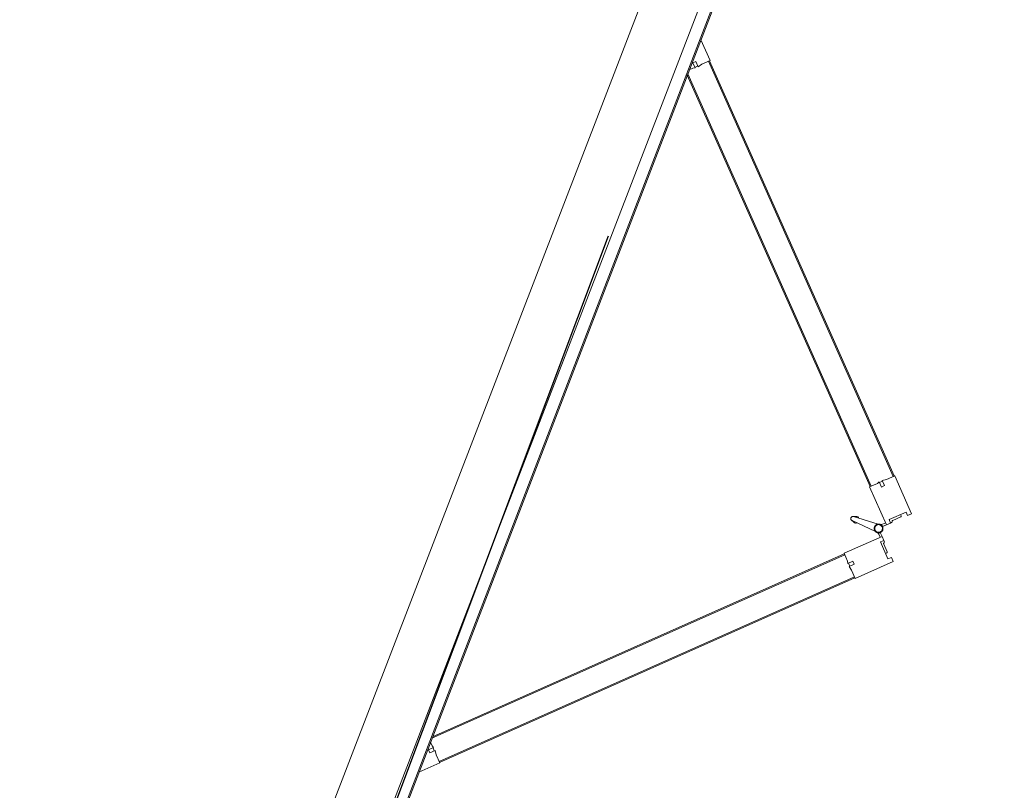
# Model space of a CAD drawing. Header units: millimetres. Extents: x 1512 to 2105, y 794 to 1149.
# Tile 89 of 256: x 1823.19 to 1824.99, y 869.01 to 870.42. Entities that reach past the tile are written whole.
import ezdxf

# ---------------------------------------------------------------- set-up
doc = ezdxf.new("R2010")
doc.units = ezdxf.units.MM
doc.layers.add('A-DOOR', color=31, linetype='Continuous', lineweight=9)
doc.styles.get("Standard").update_dxf_attribs({"font": 'arial.ttf'})

# ---------------------------------------------------------------- blocks, each defined once
blk = doc.blocks.new('5-panel_Bi-fold_external_door_10806 - Type 1-V8-اول')
at = {"layer": 'A-DOOR'}
for p, q in [((-0.1205, 0.7449), (-0.1742, 0.6912)), ((-0.1148, 0.7393), (-0.1205, 0.7449)), ((-0.1198, 0.7343), (-0.1148, 0.7393)), ((-0.0274, 0.7449), (-0.033, 0.7393)), ((-0.033, 0.7393), (-0.0281, 0.7343)), ((0.0264, 0.6912), (-0.0274, 0.7449)), ((-0.0957, 0.7103), (-0.1198, 0.7343)), ((-0.1103, 0.7284), (-0.112, 0.7266)), ((-0.1103, 0.7284), (-0.112, 0.7266)), ((-0.1103, 0.7284), (-0.112, 0.7266)), ((-0.097, 0.7173), (-0.1081, 0.7284)), ((-0.0281, 0.7343), (-0.0521, 0.7103)), ((-0.0397, 0.7284), (-0.0508, 0.7173)), ((-0.0358, 0.7266), (-0.0376, 0.7284)), ((-0.0358, 0.7266), (-0.0376, 0.7284)), ((-0.0358, 0.7266), (-0.0376, 0.7284)), ((-0.1389, 0.6558), (-0.0851, 0.7096)), ((-0.0908, 0.7153), (-0.0957, 0.7103)), ((-0.0909, 0.7151), (-0.0924, 0.7165)), ((-0.0851, 0.7096), (-0.0908, 0.7153)), ((-0.0879, 0.7068), (-0.0837, 0.7025)), ((-0.0797, 0.7039), (-0.0853, 0.7094)), ((-0.0625, 0.7094), (-0.0681, 0.7039)), ((-0.0674, 0.7031), (-0.0676, 0.7033)), ((-0.0674, 0.7031), (-0.0676, 0.7033)), ((-0.0674, 0.7031), (-0.0676, 0.7033)), ((-0.0674, 0.7031), (-0.0676, 0.7033)), ((-0.0674, 0.7031), (-0.0676, 0.7033)), ((-0.0674, 0.7031), (-0.0676, 0.7033)), ((-0.0674, 0.7031), (-0.0676, 0.7033)), ((-0.0674, 0.7031), (-0.0676, 0.7033)), ((-0.0674, 0.7031), (-0.0676, 0.7033)), ((-0.0642, 0.7025), (-0.0599, 0.7068)), ((-0.0571, 0.7153), (-0.0627, 0.7096)), ((-0.0627, 0.7096), (-0.009, 0.6558)), ((-0.0521, 0.7103), (-0.0571, 0.7153)), ((-0.0554, 0.7165), (-0.0569, 0.7151)), ((-0.7598, 0.1042), (-0.1735, 0.6905)), ((-0.7584, 0.1027), (-0.1721, 0.6891)), ((-0.1742, 0.6912), (-0.1627, 0.6797)), ((-0.1735, 0.6905), (-0.1721, 0.6891)), ((-0.0812, 0.695), (-0.0779, 0.648)), ((-0.0699, 0.648), (-0.0666, 0.695)), ((0.0148, 0.6797), (0.0264, 0.6912)), ((0.0243, 0.6891), (0.0257, 0.6905)), ((0.0243, 0.6891), (0.6106, 0.1027)), ((0.0257, 0.6905), (0.612, 0.1042)), ((-0.1627, 0.6797), (-0.158, 0.6731)), ((-0.158, 0.6731), (-0.1507, 0.6804)), ((-0.1571, 0.6741), (-0.1528, 0.6698)), ((-0.1464, 0.6762), (-0.1536, 0.6691)), ((-0.1536, 0.6691), (-0.15, 0.667)), ((-0.1507, 0.6804), (-0.1464, 0.6762)), ((-0.15, 0.667), (-0.1389, 0.6558)), ((-0.009, 0.6558), (0.0022, 0.667)), ((-0.0014, 0.6762), (0.0029, 0.6804)), ((0.0057, 0.6691), (-0.0014, 0.6762)), ((0.0022, 0.667), (0.0057, 0.6691)), ((0.0029, 0.6804), (0.0102, 0.6731)), ((0.005, 0.6698), (0.0092, 0.6741)), ((0.0102, 0.6731), (0.0148, 0.6797)), ((-0.7235, 0.0755), (-0.141, 0.658)), ((-0.7207, 0.0755), (-0.1396, 0.6566)), ((-0.141, 0.658), (-0.1396, 0.6566)), ((-0.0796, 0.6523), (-0.0777, 0.647)), ((-0.0796, 0.6523), (-0.0779, 0.648)), ((-0.0777, 0.647), (-0.0796, 0.6523)), ((-0.0777, 0.647), (-0.0779, 0.648)), ((-0.0701, 0.647), (-0.0683, 0.6523)), ((-0.0683, 0.6523), (-0.0701, 0.647)), ((-0.0701, 0.647), (-0.07, 0.6474)), ((-0.0683, 0.6523), (-0.0699, 0.648)), ((-0.0083, 0.6566), (-0.0069, 0.658)), ((-0.0083, 0.6566), (0.5728, 0.0755)), ((-0.0069, 0.658), (0.5757, 0.0755)), ((-0.7605, 0.1049), (-0.7899, 0.0755)), ((-0.749, 0.0933), (-0.7605, 0.1049)), ((-0.7584, 0.1027), (-0.7598, 0.1042)), ((-0.7424, 0.0887), (-0.749, 0.0933)), ((0.6012, 0.0933), (0.5946, 0.0887)), ((0.6127, 0.1049), (0.6012, 0.0933)), ((0.612, 0.1042), (0.6106, 0.1027)), ((0.6421, 0.0755), (0.6127, 0.1049)), ((2.581, 0.0759), (-2.331, 0.0759)), ((2.581, 0.0737), (-2.331, 0.0737)), ((-0.7498, 0.0814), (-0.7424, 0.0887)), ((-0.7455, 0.0771), (-0.7498, 0.0814)), ((-0.7384, 0.0842), (-0.7455, 0.0771)), ((-0.7391, 0.0835), (-0.7434, 0.0877)), ((-0.7363, 0.0807), (-0.7384, 0.0842)), ((-0.7311, 0.0755), (-0.7363, 0.0807)), ((0.5885, 0.0807), (0.5833, 0.0755)), ((0.5906, 0.0842), (0.5885, 0.0807)), ((0.5977, 0.0771), (0.5906, 0.0842)), ((0.5956, 0.0877), (0.5913, 0.0835)), ((0.5946, 0.0887), (0.6019, 0.0814)), ((0.6019, 0.0814), (0.5977, 0.0771)), ((-2.331, 0.0516), (2.581, 0.0516)), ((-2.331, -0.05), (2.581, -0.05))]:
    blk.add_line(p, q, dxfattribs=at)
at = {"layer": 'A-DOOR', "flags": 128}
for points in [[(-0.0739, 0.7063), (-0.0742, 0.7063), (-0.0746, 0.7063), (-0.0749, 0.7063), (-0.0752, 0.7062), (-0.0755, 0.7062), (-0.0758, 0.7061), (-0.0761, 0.706), (-0.0764, 0.7059), (-0.0767, 0.7058), (-0.077, 0.7057), (-0.0773, 0.7056), (-0.0776, 0.7054), (-0.0779, 0.7053), (-0.0782, 0.7051), (-0.0784, 0.7049), (-0.0787, 0.7048), (-0.0789, 0.7046), (-0.0792, 0.7044), (-0.0794, 0.7041), (-0.0797, 0.7039), (-0.0799, 0.7037), (-0.0801, 0.7034), (-0.0803, 0.7032), (-0.0805, 0.7029), (-0.0806, 0.7027), (-0.0808, 0.7024), (-0.081, 0.7021), (-0.0811, 0.7018), (-0.0812, 0.7015), (-0.0814, 0.7012), (-0.0815, 0.7009), (-0.0816, 0.7006), (-0.0817, 0.7003), (-0.0817, 0.7), (-0.0818, 0.6997), (-0.0818, 0.6994), (-0.0819, 0.6991), (-0.0819, 0.6987), (-0.0819, 0.6984), (-0.0819, 0.6981), (-0.0819, 0.6978), (-0.0819, 0.6975), (-0.0818, 0.6972), (-0.0818, 0.6968), (-0.0817, 0.6965), (-0.0816, 0.6962), (-0.0815, 0.6959), (-0.0814, 0.6956), (-0.0813, 0.6953), (-0.0812, 0.695), (-0.0811, 0.6947), (-0.0809, 0.6944), (-0.0807, 0.6942), (-0.0806, 0.6939), (-0.0804, 0.6936), (-0.0802, 0.6934), (-0.08, 0.6931), (-0.0798, 0.6929), (-0.0796, 0.6927), (-0.0793, 0.6924), (-0.0791, 0.6922), (-0.0788, 0.692), (-0.0786, 0.6918), (-0.0783, 0.6917), (-0.078, 0.6915), (-0.0778, 0.6913), (-0.0775, 0.6912), (-0.0772, 0.691)], [(-0.0739, 0.7063), (-0.0742, 0.7063), (-0.0746, 0.7063), (-0.0749, 0.7063), (-0.0752, 0.7062), (-0.0755, 0.7062), (-0.0758, 0.7061), (-0.0761, 0.706), (-0.0764, 0.7059), (-0.0767, 0.7058), (-0.077, 0.7057), (-0.0773, 0.7056), (-0.0776, 0.7054), (-0.0779, 0.7053), (-0.0782, 0.7051), (-0.0784, 0.7049), (-0.0787, 0.7048), (-0.0789, 0.7046), (-0.0792, 0.7044), (-0.0794, 0.7041), (-0.0797, 0.7039), (-0.0799, 0.7037), (-0.0801, 0.7034), (-0.0803, 0.7032), (-0.0805, 0.7029), (-0.0806, 0.7027), (-0.0808, 0.7024), (-0.081, 0.7021), (-0.0811, 0.7018), (-0.0812, 0.7015), (-0.0814, 0.7012), (-0.0815, 0.7009), (-0.0816, 0.7006), (-0.0817, 0.7003), (-0.0817, 0.7), (-0.0818, 0.6997), (-0.0818, 0.6994), (-0.0819, 0.6991), (-0.0819, 0.6987), (-0.0819, 0.6984), (-0.0819, 0.6981), (-0.0819, 0.6978), (-0.0819, 0.6975), (-0.0818, 0.6972), (-0.0818, 0.6968), (-0.0817, 0.6965), (-0.0816, 0.6962), (-0.0815, 0.6959), (-0.0814, 0.6956), (-0.0813, 0.6953), (-0.0812, 0.695), (-0.0811, 0.6947), (-0.0809, 0.6944), (-0.0807, 0.6942), (-0.0806, 0.6939), (-0.0804, 0.6936), (-0.0802, 0.6934), (-0.08, 0.6931), (-0.0798, 0.6929), (-0.0796, 0.6927), (-0.0793, 0.6924), (-0.0791, 0.6922), (-0.0788, 0.692), (-0.0786, 0.6918), (-0.0783, 0.6917), (-0.078, 0.6915), (-0.0778, 0.6913), (-0.0775, 0.6912), (-0.0772, 0.691), (-0.0769, 0.6909), (-0.0766, 0.6908), (-0.0763, 0.6907), (-0.076, 0.6906), (-0.0757, 0.6905), (-0.0754, 0.6905), (-0.075, 0.6904), (-0.0747, 0.6904), (-0.0744, 0.6904), (-0.0741, 0.6903), (-0.0739, 0.6903)], [(-0.0739, 0.7063), (-0.0742, 0.7063), (-0.0746, 0.7063), (-0.0749, 0.7063), (-0.0752, 0.7062), (-0.0755, 0.7062), (-0.0758, 0.7061), (-0.0761, 0.706), (-0.0764, 0.7059), (-0.0767, 0.7058), (-0.077, 0.7057), (-0.0773, 0.7056), (-0.0776, 0.7054), (-0.0779, 0.7053), (-0.0782, 0.7051), (-0.0784, 0.7049), (-0.0787, 0.7048), (-0.0789, 0.7046), (-0.0792, 0.7044), (-0.0794, 0.7041), (-0.0797, 0.7039), (-0.0799, 0.7037), (-0.0801, 0.7034), (-0.0803, 0.7032), (-0.0805, 0.7029), (-0.0806, 0.7027), (-0.0808, 0.7024), (-0.081, 0.7021), (-0.0811, 0.7018), (-0.0812, 0.7015), (-0.0814, 0.7012), (-0.0815, 0.7009), (-0.0816, 0.7006), (-0.0817, 0.7003), (-0.0817, 0.7), (-0.0818, 0.6997), (-0.0818, 0.6994), (-0.0819, 0.6991), (-0.0819, 0.6987), (-0.0819, 0.6984), (-0.0819, 0.6981), (-0.0819, 0.6978), (-0.0819, 0.6975), (-0.0818, 0.6972), (-0.0818, 0.6968), (-0.0817, 0.6965), (-0.0816, 0.6962), (-0.0815, 0.6959), (-0.0814, 0.6956), (-0.0813, 0.6953), (-0.0812, 0.695), (-0.0811, 0.6947), (-0.0809, 0.6944), (-0.0807, 0.6942), (-0.0806, 0.6939), (-0.0804, 0.6936), (-0.0802, 0.6934), (-0.08, 0.6931), (-0.0798, 0.6929), (-0.0796, 0.6927), (-0.0793, 0.6924), (-0.0791, 0.6922), (-0.0788, 0.692), (-0.0786, 0.6918), (-0.0783, 0.6917), (-0.078, 0.6915), (-0.0778, 0.6913), (-0.0775, 0.6912), (-0.0772, 0.691)], [(-0.0739, 0.7063), (-0.0742, 0.7063), (-0.0746, 0.7063), (-0.0749, 0.7063), (-0.0752, 0.7062), (-0.0755, 0.7062), (-0.0758, 0.7061), (-0.0761, 0.706), (-0.0764, 0.7059), (-0.0767, 0.7058), (-0.077, 0.7057), (-0.0773, 0.7056), (-0.0776, 0.7054), (-0.0779, 0.7053), (-0.0782, 0.7051), (-0.0784, 0.7049), (-0.0787, 0.7048), (-0.0789, 0.7046), (-0.0792, 0.7044), (-0.0794, 0.7041), (-0.0797, 0.7039), (-0.0799, 0.7037), (-0.0801, 0.7034), (-0.0803, 0.7032), (-0.0805, 0.7029), (-0.0806, 0.7027), (-0.0808, 0.7024), (-0.081, 0.7021), (-0.0811, 0.7018), (-0.0812, 0.7015), (-0.0814, 0.7012), (-0.0815, 0.7009), (-0.0816, 0.7006), (-0.0817, 0.7003), (-0.0817, 0.7), (-0.0818, 0.6997), (-0.0818, 0.6994), (-0.0819, 0.6991), (-0.0819, 0.6987), (-0.0819, 0.6984), (-0.0819, 0.6981), (-0.0819, 0.6978), (-0.0819, 0.6975), (-0.0818, 0.6972), (-0.0818, 0.6968), (-0.0817, 0.6965), (-0.0816, 0.6962), (-0.0815, 0.6959), (-0.0814, 0.6956), (-0.0813, 0.6953), (-0.0812, 0.695), (-0.0811, 0.6947), (-0.0809, 0.6944), (-0.0807, 0.6942), (-0.0806, 0.6939), (-0.0804, 0.6936), (-0.0802, 0.6934), (-0.08, 0.6931), (-0.0798, 0.6929), (-0.0796, 0.6927), (-0.0793, 0.6924), (-0.0791, 0.6922), (-0.0788, 0.692), (-0.0786, 0.6918), (-0.0783, 0.6917), (-0.078, 0.6915), (-0.0778, 0.6913), (-0.0775, 0.6912), (-0.0772, 0.691)], [(-0.0739, 0.7063), (-0.0742, 0.7063), (-0.0746, 0.7063), (-0.0749, 0.7063), (-0.0752, 0.7062), (-0.0755, 0.7062), (-0.0758, 0.7061), (-0.0761, 0.706), (-0.0764, 0.7059), (-0.0767, 0.7058), (-0.077, 0.7057), (-0.0773, 0.7056), (-0.0776, 0.7054), (-0.0779, 0.7053), (-0.0782, 0.7051), (-0.0784, 0.7049), (-0.0787, 0.7048), (-0.0789, 0.7046), (-0.0792, 0.7044), (-0.0794, 0.7041), (-0.0797, 0.7039), (-0.0799, 0.7037), (-0.0801, 0.7034), (-0.0803, 0.7032), (-0.0805, 0.7029), (-0.0806, 0.7027), (-0.0808, 0.7024), (-0.081, 0.7021), (-0.0811, 0.7018), (-0.0812, 0.7015), (-0.0814, 0.7012), (-0.0815, 0.7009), (-0.0816, 0.7006), (-0.0817, 0.7003), (-0.0817, 0.7), (-0.0818, 0.6997), (-0.0818, 0.6994), (-0.0819, 0.6991), (-0.0819, 0.6987), (-0.0819, 0.6984), (-0.0819, 0.6981), (-0.0819, 0.6978), (-0.0819, 0.6975), (-0.0818, 0.6972), (-0.0818, 0.6968), (-0.0817, 0.6965), (-0.0816, 0.6962), (-0.0815, 0.6959), (-0.0814, 0.6956), (-0.0813, 0.6953), (-0.0812, 0.695), (-0.0811, 0.6947), (-0.0809, 0.6944), (-0.0807, 0.6942), (-0.0806, 0.6939), (-0.0804, 0.6936), (-0.0802, 0.6934), (-0.08, 0.6931), (-0.0798, 0.6929), (-0.0796, 0.6927), (-0.0793, 0.6924), (-0.0791, 0.6922), (-0.0788, 0.692), (-0.0786, 0.6918), (-0.0783, 0.6917), (-0.078, 0.6915), (-0.0778, 0.6913), (-0.0775, 0.6912), (-0.0772, 0.691)], [(-0.0808, 0.7024), (-0.081, 0.7021), (-0.0811, 0.7018), (-0.0812, 0.7015), (-0.0814, 0.7012), (-0.0815, 0.7009), (-0.0816, 0.7006), (-0.0817, 0.7003), (-0.0817, 0.7), (-0.0818, 0.6997), (-0.0818, 0.6994), (-0.0819, 0.6991), (-0.0819, 0.6987), (-0.0819, 0.6984), (-0.0819, 0.6981), (-0.0819, 0.6978), (-0.0819, 0.6975), (-0.0818, 0.6972), (-0.0818, 0.6968), (-0.0817, 0.6965), (-0.0816, 0.6962), (-0.0815, 0.6959), (-0.0814, 0.6956), (-0.0813, 0.6953)], [(-0.081, 0.7021), (-0.0811, 0.7018), (-0.0812, 0.7015), (-0.0814, 0.7012), (-0.0815, 0.7009), (-0.0816, 0.7006), (-0.0817, 0.7003), (-0.0817, 0.7), (-0.0818, 0.6997), (-0.0818, 0.6994), (-0.0819, 0.6991), (-0.0819, 0.6987), (-0.0819, 0.6984), (-0.0819, 0.6981), (-0.0819, 0.6978), (-0.0819, 0.6975), (-0.0818, 0.6972), (-0.0818, 0.6968), (-0.0817, 0.6965), (-0.0816, 0.6962), (-0.0815, 0.6959), (-0.0814, 0.6956), (-0.0813, 0.6953)], [(-0.081, 0.7021), (-0.0811, 0.7018), (-0.0812, 0.7015), (-0.0814, 0.7012), (-0.0815, 0.7009), (-0.0816, 0.7006), (-0.0817, 0.7003), (-0.0817, 0.7), (-0.0818, 0.6997), (-0.0818, 0.6994), (-0.0819, 0.6991), (-0.0819, 0.6987), (-0.0819, 0.6984), (-0.0819, 0.6981), (-0.0819, 0.6978), (-0.0819, 0.6975), (-0.0818, 0.6972), (-0.0818, 0.6968), (-0.0817, 0.6965), (-0.0816, 0.6962), (-0.0815, 0.6959), (-0.0814, 0.6956), (-0.0813, 0.6953)], [(-0.081, 0.7021), (-0.0811, 0.7018), (-0.0812, 0.7015), (-0.0814, 0.7012), (-0.0815, 0.7009), (-0.0816, 0.7006), (-0.0817, 0.7003), (-0.0817, 0.7), (-0.0818, 0.6997), (-0.0818, 0.6994), (-0.0819, 0.6991), (-0.0819, 0.6987), (-0.0819, 0.6984), (-0.0819, 0.6981), (-0.0819, 0.6978), (-0.0819, 0.6975), (-0.0818, 0.6972), (-0.0818, 0.6968), (-0.0817, 0.6965), (-0.0816, 0.6962), (-0.0815, 0.6959), (-0.0814, 0.6956), (-0.0813, 0.6953)], [(-0.081, 0.7021), (-0.0811, 0.7018), (-0.0812, 0.7015), (-0.0814, 0.7012), (-0.0815, 0.7009), (-0.0816, 0.7006), (-0.0817, 0.7003), (-0.0817, 0.7), (-0.0818, 0.6997), (-0.0818, 0.6994), (-0.0819, 0.6991), (-0.0819, 0.6987), (-0.0819, 0.6984), (-0.0819, 0.6981), (-0.0819, 0.6978), (-0.0819, 0.6975), (-0.0818, 0.6972), (-0.0818, 0.6968), (-0.0817, 0.6965), (-0.0816, 0.6962), (-0.0815, 0.6959), (-0.0814, 0.6956), (-0.0813, 0.6953)], [(-0.081, 0.7021), (-0.0811, 0.7018), (-0.0812, 0.7015), (-0.0814, 0.7012), (-0.0815, 0.7009), (-0.0816, 0.7006), (-0.0817, 0.7003), (-0.0817, 0.7), (-0.0818, 0.6997), (-0.0818, 0.6994), (-0.0819, 0.6991), (-0.0819, 0.6987), (-0.0819, 0.6984), (-0.0819, 0.6981), (-0.0819, 0.6978), (-0.0819, 0.6975), (-0.0818, 0.6972), (-0.0818, 0.6968), (-0.0817, 0.6965), (-0.0816, 0.6962), (-0.0815, 0.6959), (-0.0814, 0.6956), (-0.0813, 0.6953)], [(-0.081, 0.7021), (-0.0811, 0.7018), (-0.0812, 0.7015), (-0.0814, 0.7012), (-0.0815, 0.7009), (-0.0816, 0.7006), (-0.0817, 0.7003), (-0.0817, 0.7), (-0.0818, 0.6997), (-0.0818, 0.6994), (-0.0819, 0.6991), (-0.0819, 0.6987), (-0.0819, 0.6984), (-0.0819, 0.6981), (-0.0819, 0.6978), (-0.0819, 0.6975), (-0.0818, 0.6972), (-0.0818, 0.6968), (-0.0817, 0.6965), (-0.0816, 0.6962), (-0.0815, 0.6959), (-0.0814, 0.6956), (-0.0813, 0.6953)], [(-0.081, 0.7021), (-0.0811, 0.7018), (-0.0812, 0.7015), (-0.0814, 0.7012), (-0.0815, 0.7009), (-0.0816, 0.7006), (-0.0817, 0.7003), (-0.0817, 0.7), (-0.0818, 0.6997), (-0.0818, 0.6994), (-0.0819, 0.6991), (-0.0819, 0.6987), (-0.0819, 0.6984), (-0.0819, 0.6981), (-0.0819, 0.6978), (-0.0819, 0.6975), (-0.0818, 0.6972), (-0.0818, 0.6968), (-0.0817, 0.6965), (-0.0816, 0.6962), (-0.0815, 0.6959), (-0.0814, 0.6956), (-0.0813, 0.6953)], [(-0.081, 0.7021), (-0.0811, 0.7018), (-0.0812, 0.7015), (-0.0814, 0.7012), (-0.0815, 0.7009), (-0.0816, 0.7006), (-0.0817, 0.7003), (-0.0817, 0.7), (-0.0818, 0.6997), (-0.0818, 0.6994), (-0.0819, 0.6991), (-0.0819, 0.6987), (-0.0819, 0.6984), (-0.0819, 0.6981), (-0.0819, 0.6978), (-0.0819, 0.6975), (-0.0818, 0.6972), (-0.0818, 0.6968), (-0.0817, 0.6965), (-0.0816, 0.6962), (-0.0815, 0.6959), (-0.0814, 0.6956), (-0.0813, 0.6953)], [(-0.0742, 0.7063), (-0.0746, 0.7063), (-0.0749, 0.7063), (-0.0752, 0.7062), (-0.0755, 0.7062), (-0.0758, 0.7061), (-0.0761, 0.706), (-0.0764, 0.7059), (-0.0767, 0.7058), (-0.077, 0.7057), (-0.0773, 0.7056), (-0.0776, 0.7054), (-0.0779, 0.7053), (-0.0782, 0.7051), (-0.0784, 0.7049), (-0.0787, 0.7048), (-0.0789, 0.7046), (-0.0792, 0.7044), (-0.0794, 0.7041), (-0.0797, 0.7039), (-0.0799, 0.7037), (-0.0801, 0.7034), (-0.0803, 0.7032), (-0.0805, 0.7029)], [(-0.0742, 0.7063), (-0.0746, 0.7063), (-0.0749, 0.7063), (-0.0752, 0.7062), (-0.0755, 0.7062), (-0.0758, 0.7061), (-0.0761, 0.706), (-0.0764, 0.7059), (-0.0767, 0.7058), (-0.077, 0.7057), (-0.0773, 0.7056), (-0.0776, 0.7054), (-0.0779, 0.7053), (-0.0782, 0.7051), (-0.0784, 0.7049), (-0.0787, 0.7048), (-0.0789, 0.7046), (-0.0792, 0.7044), (-0.0794, 0.7041), (-0.0797, 0.7039), (-0.0799, 0.7037), (-0.0801, 0.7034), (-0.0803, 0.7032), (-0.0805, 0.7029)], [(-0.0742, 0.7063), (-0.0746, 0.7063), (-0.0749, 0.7063), (-0.0752, 0.7062), (-0.0755, 0.7062), (-0.0758, 0.7061), (-0.0761, 0.706), (-0.0764, 0.7059), (-0.0767, 0.7058), (-0.077, 0.7057), (-0.0773, 0.7056), (-0.0776, 0.7054), (-0.0779, 0.7053), (-0.0782, 0.7051), (-0.0784, 0.7049), (-0.0787, 0.7048), (-0.0789, 0.7046), (-0.0792, 0.7044), (-0.0794, 0.7041), (-0.0797, 0.7039), (-0.0799, 0.7037), (-0.0801, 0.7034), (-0.0803, 0.7032), (-0.0805, 0.7029)], [(-0.0742, 0.7063), (-0.0746, 0.7063), (-0.0749, 0.7063), (-0.0752, 0.7062), (-0.0755, 0.7062), (-0.0758, 0.7061), (-0.0761, 0.706), (-0.0764, 0.7059), (-0.0767, 0.7058), (-0.077, 0.7057), (-0.0773, 0.7056), (-0.0776, 0.7054), (-0.0779, 0.7053), (-0.0782, 0.7051), (-0.0784, 0.7049), (-0.0787, 0.7048), (-0.0789, 0.7046), (-0.0792, 0.7044), (-0.0794, 0.7041), (-0.0797, 0.7039), (-0.0799, 0.7037), (-0.0801, 0.7034), (-0.0803, 0.7032), (-0.0805, 0.7029)], [(-0.0742, 0.7063), (-0.0746, 0.7063), (-0.0749, 0.7063), (-0.0752, 0.7062), (-0.0755, 0.7062), (-0.0758, 0.7061), (-0.0761, 0.706), (-0.0764, 0.7059), (-0.0767, 0.7058), (-0.077, 0.7057), (-0.0773, 0.7056), (-0.0776, 0.7054), (-0.0779, 0.7053), (-0.0782, 0.7051), (-0.0784, 0.7049), (-0.0787, 0.7048), (-0.0789, 0.7046), (-0.0792, 0.7044), (-0.0794, 0.7041), (-0.0797, 0.7039), (-0.0799, 0.7037), (-0.0801, 0.7034), (-0.0803, 0.7032), (-0.0805, 0.7029)], [(-0.0742, 0.7063), (-0.0746, 0.7063), (-0.0749, 0.7063), (-0.0752, 0.7062), (-0.0755, 0.7062), (-0.0758, 0.7061), (-0.0761, 0.706), (-0.0764, 0.7059), (-0.0767, 0.7058), (-0.077, 0.7057), (-0.0773, 0.7056), (-0.0776, 0.7054), (-0.0779, 0.7053), (-0.0782, 0.7051), (-0.0784, 0.7049), (-0.0787, 0.7048), (-0.0789, 0.7046), (-0.0792, 0.7044), (-0.0794, 0.7041), (-0.0797, 0.7039), (-0.0799, 0.7037), (-0.0801, 0.7034), (-0.0803, 0.7032), (-0.0805, 0.7029)], [(-0.0742, 0.7063), (-0.0746, 0.7063), (-0.0749, 0.7063), (-0.0752, 0.7062), (-0.0755, 0.7062), (-0.0758, 0.7061), (-0.0761, 0.706), (-0.0764, 0.7059), (-0.0767, 0.7058), (-0.077, 0.7057), (-0.0773, 0.7056), (-0.0776, 0.7054), (-0.0779, 0.7053), (-0.0782, 0.7051), (-0.0784, 0.7049), (-0.0787, 0.7048), (-0.0789, 0.7046), (-0.0792, 0.7044), (-0.0794, 0.7041), (-0.0797, 0.7039), (-0.0799, 0.7037), (-0.0801, 0.7034), (-0.0803, 0.7032), (-0.0805, 0.7029)], [(-0.0742, 0.7063), (-0.0746, 0.7063), (-0.0749, 0.7063), (-0.0752, 0.7062), (-0.0755, 0.7062), (-0.0758, 0.7061), (-0.0761, 0.706), (-0.0764, 0.7059), (-0.0767, 0.7058), (-0.077, 0.7057), (-0.0773, 0.7056), (-0.0776, 0.7054), (-0.0779, 0.7053), (-0.0782, 0.7051), (-0.0784, 0.7049), (-0.0787, 0.7048), (-0.0789, 0.7046), (-0.0792, 0.7044), (-0.0794, 0.7041), (-0.0797, 0.7039), (-0.0799, 0.7037), (-0.0801, 0.7034), (-0.0803, 0.7032), (-0.0805, 0.7029)], [(-0.0742, 0.7063), (-0.0746, 0.7063), (-0.0749, 0.7063), (-0.0752, 0.7062), (-0.0755, 0.7062), (-0.0758, 0.7061), (-0.0761, 0.706), (-0.0764, 0.7059), (-0.0767, 0.7058), (-0.077, 0.7057), (-0.0773, 0.7056), (-0.0776, 0.7054), (-0.0779, 0.7053), (-0.0782, 0.7051), (-0.0784, 0.7049), (-0.0787, 0.7048), (-0.0789, 0.7046), (-0.0792, 0.7044), (-0.0794, 0.7041), (-0.0797, 0.7039), (-0.0799, 0.7037), (-0.0801, 0.7034), (-0.0803, 0.7032), (-0.0805, 0.7029)], [(-0.0681, 0.7038), (-0.0683, 0.704), (-0.0685, 0.7042), (-0.0688, 0.7045), (-0.069, 0.7047), (-0.0693, 0.7048), (-0.0695, 0.705), (-0.0698, 0.7052), (-0.0701, 0.7054), (-0.0704, 0.7055), (-0.0706, 0.7056), (-0.0709, 0.7058), (-0.0712, 0.7059), (-0.0715, 0.706), (-0.0718, 0.7061), (-0.0722, 0.7061), (-0.0725, 0.7062), (-0.0728, 0.7063), (-0.0731, 0.7063), (-0.0734, 0.7063), (-0.0737, 0.7063), (-0.0739, 0.7063)], [(-0.0739, 0.6903), (-0.0736, 0.6903), (-0.0733, 0.6904), (-0.073, 0.6904), (-0.0726, 0.6904), (-0.0723, 0.6905), (-0.072, 0.6906), (-0.0717, 0.6907), (-0.0714, 0.6907), (-0.0711, 0.6909), (-0.0708, 0.691), (-0.0705, 0.6911), (-0.0702, 0.6912), (-0.0699, 0.6914), (-0.0697, 0.6916), (-0.0694, 0.6917), (-0.0691, 0.6919), (-0.0689, 0.6921), (-0.0686, 0.6923), (-0.0684, 0.6925), (-0.0682, 0.6928), (-0.068, 0.693), (-0.0677, 0.6932), (-0.0676, 0.6935), (-0.0674, 0.6938), (-0.0672, 0.694), (-0.067, 0.6943), (-0.0669, 0.6946), (-0.0667, 0.6949), (-0.0666, 0.6951), (-0.0665, 0.6954), (-0.0663, 0.6957), (-0.0663, 0.696), (-0.0662, 0.6964), (-0.0661, 0.6967), (-0.066, 0.697), (-0.066, 0.6973), (-0.0659, 0.6976), (-0.0659, 0.6979), (-0.0659, 0.6983), (-0.0659, 0.6986), (-0.0659, 0.6989), (-0.066, 0.6992), (-0.066, 0.6995), (-0.0661, 0.6998), (-0.0661, 0.7002), (-0.0662, 0.7005), (-0.0663, 0.7008), (-0.0664, 0.7011), (-0.0665, 0.7014), (-0.0666, 0.7017), (-0.0668, 0.702), (-0.0669, 0.7022), (-0.0671, 0.7025), (-0.0673, 0.7028), (-0.0674, 0.7031), (-0.0676, 0.7033), (-0.0678, 0.7036), (-0.0681, 0.7038), (-0.0683, 0.704), (-0.0685, 0.7042), (-0.0688, 0.7045), (-0.069, 0.7047), (-0.0693, 0.7048), (-0.0695, 0.705), (-0.0698, 0.7052), (-0.0701, 0.7054), (-0.0704, 0.7055), (-0.0706, 0.7056), (-0.0709, 0.7058), (-0.0712, 0.7059), (-0.0715, 0.706), (-0.0718, 0.7061), (-0.0722, 0.7061), (-0.0725, 0.7062), (-0.0728, 0.7063), (-0.0731, 0.7063), (-0.0734, 0.7063), (-0.0737, 0.7063), (-0.0739, 0.7063)], [(-0.0681, 0.7038), (-0.0683, 0.704), (-0.0685, 0.7042), (-0.0688, 0.7045), (-0.069, 0.7047), (-0.0693, 0.7048), (-0.0695, 0.705), (-0.0698, 0.7052), (-0.0701, 0.7054), (-0.0704, 0.7055), (-0.0706, 0.7056), (-0.0709, 0.7058), (-0.0712, 0.7059), (-0.0715, 0.706), (-0.0718, 0.7061), (-0.0722, 0.7061), (-0.0725, 0.7062), (-0.0728, 0.7063), (-0.0731, 0.7063), (-0.0734, 0.7063), (-0.0737, 0.7063), (-0.0739, 0.7063)], [(-0.0681, 0.7038), (-0.0683, 0.704), (-0.0685, 0.7042), (-0.0688, 0.7045), (-0.069, 0.7047), (-0.0693, 0.7048), (-0.0695, 0.705), (-0.0698, 0.7052), (-0.0701, 0.7054), (-0.0704, 0.7055), (-0.0706, 0.7056), (-0.0709, 0.7058), (-0.0712, 0.7059), (-0.0715, 0.706), (-0.0718, 0.7061), (-0.0722, 0.7061), (-0.0725, 0.7062), (-0.0728, 0.7063), (-0.0731, 0.7063), (-0.0734, 0.7063), (-0.0737, 0.7063), (-0.0739, 0.7063)], [(-0.0681, 0.7038), (-0.0683, 0.704), (-0.0685, 0.7042), (-0.0688, 0.7045), (-0.069, 0.7047), (-0.0693, 0.7048), (-0.0695, 0.705), (-0.0698, 0.7052), (-0.0701, 0.7054), (-0.0704, 0.7055), (-0.0706, 0.7056), (-0.0709, 0.7058), (-0.0712, 0.7059), (-0.0715, 0.706), (-0.0718, 0.7061), (-0.0722, 0.7061), (-0.0725, 0.7062), (-0.0728, 0.7063), (-0.0731, 0.7063), (-0.0734, 0.7063), (-0.0737, 0.7063), (-0.0739, 0.7063)], [(-0.0739, 0.6903), (-0.0736, 0.6903), (-0.0733, 0.6904), (-0.073, 0.6904), (-0.0726, 0.6904), (-0.0723, 0.6905), (-0.072, 0.6906), (-0.0717, 0.6907), (-0.0714, 0.6907), (-0.0711, 0.6909), (-0.0708, 0.691), (-0.0705, 0.6911), (-0.0702, 0.6912), (-0.0699, 0.6914), (-0.0697, 0.6916), (-0.0694, 0.6917), (-0.0691, 0.6919), (-0.0689, 0.6921), (-0.0686, 0.6923), (-0.0684, 0.6925), (-0.0682, 0.6928), (-0.068, 0.693), (-0.0677, 0.6932), (-0.0676, 0.6935), (-0.0674, 0.6938), (-0.0672, 0.694), (-0.067, 0.6943), (-0.0669, 0.6946), (-0.0667, 0.6949), (-0.0666, 0.6951), (-0.0665, 0.6954), (-0.0663, 0.6957), (-0.0663, 0.696), (-0.0662, 0.6964), (-0.0661, 0.6967), (-0.066, 0.697), (-0.066, 0.6973), (-0.0659, 0.6976), (-0.0659, 0.6979), (-0.0659, 0.6983), (-0.0659, 0.6986), (-0.0659, 0.6989), (-0.066, 0.6992), (-0.066, 0.6995), (-0.0661, 0.6998), (-0.0661, 0.7002), (-0.0662, 0.7005), (-0.0663, 0.7008), (-0.0664, 0.7011), (-0.0665, 0.7014), (-0.0666, 0.7017), (-0.0668, 0.702), (-0.0669, 0.7022), (-0.0671, 0.7025), (-0.0673, 0.7028), (-0.0674, 0.7031), (-0.0676, 0.7033)], [(-0.0739, 0.6903), (-0.0736, 0.6903), (-0.0733, 0.6904), (-0.073, 0.6904), (-0.0726, 0.6904), (-0.0723, 0.6905), (-0.072, 0.6906), (-0.0717, 0.6907), (-0.0714, 0.6907), (-0.0711, 0.6909), (-0.0708, 0.691), (-0.0705, 0.6911), (-0.0702, 0.6912), (-0.0699, 0.6914), (-0.0697, 0.6916), (-0.0694, 0.6917), (-0.0691, 0.6919), (-0.0689, 0.6921), (-0.0686, 0.6923), (-0.0684, 0.6925), (-0.0682, 0.6928), (-0.068, 0.693), (-0.0677, 0.6932), (-0.0676, 0.6935), (-0.0674, 0.6938), (-0.0672, 0.694), (-0.067, 0.6943), (-0.0669, 0.6946), (-0.0667, 0.6949), (-0.0666, 0.6951), (-0.0665, 0.6954), (-0.0663, 0.6957), (-0.0663, 0.696), (-0.0662, 0.6964), (-0.0661, 0.6967), (-0.066, 0.697), (-0.066, 0.6973), (-0.0659, 0.6976), (-0.0659, 0.6979), (-0.0659, 0.6983), (-0.0659, 0.6986), (-0.0659, 0.6989), (-0.066, 0.6992), (-0.066, 0.6995), (-0.0661, 0.6998), (-0.0661, 0.7002), (-0.0662, 0.7005), (-0.0663, 0.7008), (-0.0664, 0.7011), (-0.0665, 0.7014), (-0.0666, 0.7017), (-0.0668, 0.702), (-0.0669, 0.7022), (-0.0671, 0.7025), (-0.0673, 0.7028), (-0.0674, 0.7031), (-0.0676, 0.7033)], [(-0.0739, 0.6903), (-0.0736, 0.6903), (-0.0733, 0.6904), (-0.073, 0.6904), (-0.0726, 0.6904), (-0.0723, 0.6905), (-0.072, 0.6906), (-0.0717, 0.6907), (-0.0714, 0.6907), (-0.0711, 0.6909), (-0.0708, 0.691), (-0.0705, 0.6911), (-0.0702, 0.6912), (-0.0699, 0.6914), (-0.0697, 0.6916), (-0.0694, 0.6917), (-0.0691, 0.6919), (-0.0689, 0.6921), (-0.0686, 0.6923), (-0.0684, 0.6925), (-0.0682, 0.6928), (-0.068, 0.693), (-0.0677, 0.6932), (-0.0676, 0.6935), (-0.0674, 0.6938), (-0.0672, 0.694), (-0.067, 0.6943), (-0.0669, 0.6946), (-0.0667, 0.6949), (-0.0666, 0.6951), (-0.0665, 0.6954), (-0.0663, 0.6957), (-0.0663, 0.696), (-0.0662, 0.6964), (-0.0661, 0.6967), (-0.066, 0.697), (-0.066, 0.6973), (-0.0659, 0.6976), (-0.0659, 0.6979), (-0.0659, 0.6983), (-0.0659, 0.6986), (-0.0659, 0.6989), (-0.066, 0.6992), (-0.066, 0.6995), (-0.0661, 0.6998), (-0.0661, 0.7002), (-0.0662, 0.7005), (-0.0663, 0.7008), (-0.0664, 0.7011), (-0.0665, 0.7014), (-0.0666, 0.7017), (-0.0668, 0.702), (-0.0669, 0.7022), (-0.0671, 0.7025), (-0.0673, 0.7028), (-0.0674, 0.7031), (-0.0676, 0.7033)], [(-0.0739, 0.6903), (-0.0736, 0.6903), (-0.0733, 0.6904), (-0.073, 0.6904), (-0.0726, 0.6904), (-0.0723, 0.6905), (-0.072, 0.6906), (-0.0717, 0.6907), (-0.0714, 0.6907), (-0.0711, 0.6909), (-0.0708, 0.691), (-0.0705, 0.6911), (-0.0702, 0.6912), (-0.0699, 0.6914), (-0.0697, 0.6916), (-0.0694, 0.6917), (-0.0691, 0.6919), (-0.0689, 0.6921), (-0.0686, 0.6923), (-0.0684, 0.6925), (-0.0682, 0.6928), (-0.068, 0.693), (-0.0677, 0.6932), (-0.0676, 0.6935), (-0.0674, 0.6938), (-0.0672, 0.694), (-0.067, 0.6943), (-0.0669, 0.6946), (-0.0667, 0.6949), (-0.0666, 0.6951), (-0.0665, 0.6954), (-0.0663, 0.6957), (-0.0663, 0.696), (-0.0662, 0.6964), (-0.0661, 0.6967), (-0.066, 0.697), (-0.066, 0.6973), (-0.0659, 0.6976), (-0.0659, 0.6979), (-0.0659, 0.6983), (-0.0659, 0.6986), (-0.0659, 0.6989), (-0.066, 0.6992), (-0.066, 0.6995), (-0.0661, 0.6998), (-0.0661, 0.7002), (-0.0662, 0.7005), (-0.0663, 0.7008), (-0.0664, 0.7011), (-0.0665, 0.7014), (-0.0666, 0.7017), (-0.0668, 0.702), (-0.0669, 0.7022), (-0.0671, 0.7025), (-0.0673, 0.7028), (-0.0674, 0.7031), (-0.0676, 0.7033)], [(-0.0709, 0.7058), (-0.0712, 0.7059), (-0.0715, 0.706), (-0.0718, 0.7061), (-0.0722, 0.7061), (-0.0725, 0.7062), (-0.0728, 0.7063), (-0.0731, 0.7063), (-0.0734, 0.7063)], [(-0.0709, 0.7058), (-0.0712, 0.7059), (-0.0715, 0.706), (-0.0718, 0.7061), (-0.0722, 0.7061), (-0.0725, 0.7062), (-0.0728, 0.7063), (-0.0731, 0.7063), (-0.0734, 0.7063)], [(-0.0709, 0.7058), (-0.0712, 0.7059), (-0.0715, 0.706), (-0.0718, 0.7061), (-0.0722, 0.7061), (-0.0725, 0.7062), (-0.0728, 0.7063), (-0.0731, 0.7063), (-0.0734, 0.7063)], [(-0.0709, 0.7058), (-0.0712, 0.7059), (-0.0715, 0.706), (-0.0718, 0.7061), (-0.0722, 0.7061), (-0.0725, 0.7062), (-0.0728, 0.7063), (-0.0731, 0.7063), (-0.0734, 0.7063)], [(-0.0709, 0.7058), (-0.0712, 0.7059), (-0.0715, 0.706), (-0.0718, 0.7061), (-0.0722, 0.7061), (-0.0725, 0.7062), (-0.0728, 0.7063), (-0.0731, 0.7063), (-0.0734, 0.7063)], [(-0.0709, 0.7058), (-0.0712, 0.7059), (-0.0715, 0.706), (-0.0718, 0.7061), (-0.0722, 0.7061), (-0.0725, 0.7062), (-0.0728, 0.7063), (-0.0731, 0.7063), (-0.0734, 0.7063)], [(-0.0709, 0.7058), (-0.0712, 0.7059), (-0.0715, 0.706), (-0.0718, 0.7061), (-0.0722, 0.7061), (-0.0725, 0.7062), (-0.0728, 0.7063), (-0.0731, 0.7063), (-0.0734, 0.7063)], [(-0.0709, 0.7058), (-0.0712, 0.7059), (-0.0715, 0.706), (-0.0718, 0.7061), (-0.0722, 0.7061), (-0.0725, 0.7062), (-0.0728, 0.7063), (-0.0731, 0.7063), (-0.0734, 0.7063)], [(-0.0709, 0.7058), (-0.0712, 0.7059), (-0.0715, 0.706), (-0.0718, 0.7061), (-0.0722, 0.7061), (-0.0725, 0.7062), (-0.0728, 0.7063), (-0.0731, 0.7063), (-0.0734, 0.7063)], [(-0.0681, 0.7038), (-0.0683, 0.704), (-0.0685, 0.7042), (-0.0688, 0.7045), (-0.069, 0.7047), (-0.0693, 0.7048), (-0.0695, 0.705), (-0.0698, 0.7052), (-0.0701, 0.7054), (-0.0704, 0.7055), (-0.0706, 0.7056)], [(-0.0681, 0.7038), (-0.0683, 0.704), (-0.0685, 0.7042), (-0.0688, 0.7045), (-0.069, 0.7047), (-0.0693, 0.7048), (-0.0695, 0.705), (-0.0698, 0.7052), (-0.0701, 0.7054), (-0.0704, 0.7055), (-0.0706, 0.7056)], [(-0.0681, 0.7038), (-0.0683, 0.704), (-0.0685, 0.7042), (-0.0688, 0.7045), (-0.069, 0.7047), (-0.0693, 0.7048), (-0.0695, 0.705), (-0.0698, 0.7052), (-0.0701, 0.7054), (-0.0704, 0.7055), (-0.0706, 0.7056)], [(-0.0681, 0.7038), (-0.0683, 0.704), (-0.0685, 0.7042), (-0.0688, 0.7045), (-0.069, 0.7047), (-0.0693, 0.7048), (-0.0695, 0.705), (-0.0698, 0.7052), (-0.0701, 0.7054), (-0.0704, 0.7055), (-0.0706, 0.7056)], [(-0.0681, 0.7038), (-0.0683, 0.704), (-0.0685, 0.7042), (-0.0688, 0.7045), (-0.069, 0.7047), (-0.0693, 0.7048), (-0.0695, 0.705), (-0.0698, 0.7052), (-0.0701, 0.7054), (-0.0704, 0.7055), (-0.0706, 0.7056)], [(-0.0681, 0.7038), (-0.0683, 0.704), (-0.0685, 0.7042), (-0.0688, 0.7045), (-0.069, 0.7047), (-0.0693, 0.7048), (-0.0695, 0.705), (-0.0698, 0.7052), (-0.0701, 0.7054), (-0.0704, 0.7055), (-0.0706, 0.7056)], [(-0.0681, 0.7038), (-0.0683, 0.704), (-0.0685, 0.7042), (-0.0688, 0.7045), (-0.069, 0.7047), (-0.0693, 0.7048), (-0.0695, 0.705), (-0.0698, 0.7052), (-0.0701, 0.7054), (-0.0704, 0.7055), (-0.0706, 0.7056)], [(-0.0681, 0.7038), (-0.0683, 0.704), (-0.0685, 0.7042), (-0.0688, 0.7045), (-0.069, 0.7047), (-0.0693, 0.7048), (-0.0695, 0.705), (-0.0698, 0.7052), (-0.0701, 0.7054), (-0.0704, 0.7055), (-0.0706, 0.7056)], [(-0.0681, 0.7038), (-0.0683, 0.704), (-0.0685, 0.7042), (-0.0688, 0.7045), (-0.069, 0.7047), (-0.0693, 0.7048), (-0.0695, 0.705), (-0.0698, 0.7052), (-0.0701, 0.7054), (-0.0704, 0.7055), (-0.0706, 0.7056)], [(-0.0665, 0.6954), (-0.0663, 0.6957), (-0.0663, 0.696), (-0.0662, 0.6964), (-0.0661, 0.6967), (-0.066, 0.697), (-0.066, 0.6973), (-0.0659, 0.6976), (-0.0659, 0.6979), (-0.0659, 0.6983), (-0.0659, 0.6986), (-0.0659, 0.6989), (-0.066, 0.6992), (-0.066, 0.6995), (-0.0661, 0.6998), (-0.0661, 0.7002), (-0.0662, 0.7005), (-0.0663, 0.7008), (-0.0664, 0.7011), (-0.0665, 0.7014), (-0.0666, 0.7017), (-0.0668, 0.702), (-0.0669, 0.7022)], [(-0.0665, 0.6954), (-0.0663, 0.6957), (-0.0663, 0.696), (-0.0662, 0.6964), (-0.0661, 0.6967), (-0.066, 0.697), (-0.066, 0.6973), (-0.0659, 0.6976), (-0.0659, 0.6979), (-0.0659, 0.6983), (-0.0659, 0.6986), (-0.0659, 0.6989), (-0.066, 0.6992), (-0.066, 0.6995), (-0.0661, 0.6998), (-0.0661, 0.7002), (-0.0662, 0.7005), (-0.0663, 0.7008), (-0.0664, 0.7011), (-0.0665, 0.7014), (-0.0666, 0.7017), (-0.0668, 0.702)], [(-0.0665, 0.6954), (-0.0663, 0.6957), (-0.0663, 0.696), (-0.0662, 0.6964), (-0.0661, 0.6967), (-0.066, 0.697), (-0.066, 0.6973), (-0.0659, 0.6976), (-0.0659, 0.6979), (-0.0659, 0.6983), (-0.0659, 0.6986), (-0.0659, 0.6989), (-0.066, 0.6992), (-0.066, 0.6995), (-0.0661, 0.6998), (-0.0661, 0.7002), (-0.0662, 0.7005), (-0.0663, 0.7008), (-0.0664, 0.7011), (-0.0665, 0.7014), (-0.0666, 0.7017), (-0.0668, 0.702)], [(-0.0665, 0.6954), (-0.0663, 0.6957), (-0.0663, 0.696), (-0.0662, 0.6964), (-0.0661, 0.6967), (-0.066, 0.697), (-0.066, 0.6973), (-0.0659, 0.6976), (-0.0659, 0.6979), (-0.0659, 0.6983), (-0.0659, 0.6986), (-0.0659, 0.6989), (-0.066, 0.6992), (-0.066, 0.6995), (-0.0661, 0.6998), (-0.0661, 0.7002), (-0.0662, 0.7005), (-0.0663, 0.7008), (-0.0664, 0.7011), (-0.0665, 0.7014), (-0.0666, 0.7017), (-0.0668, 0.702)], [(-0.0665, 0.6954), (-0.0663, 0.6957), (-0.0663, 0.696), (-0.0662, 0.6964), (-0.0661, 0.6967), (-0.066, 0.697), (-0.066, 0.6973), (-0.0659, 0.6976), (-0.0659, 0.6979), (-0.0659, 0.6983), (-0.0659, 0.6986), (-0.0659, 0.6989), (-0.066, 0.6992), (-0.066, 0.6995), (-0.0661, 0.6998), (-0.0661, 0.7002), (-0.0662, 0.7005), (-0.0663, 0.7008), (-0.0664, 0.7011), (-0.0665, 0.7014), (-0.0666, 0.7017), (-0.0668, 0.702)], [(-0.0665, 0.6954), (-0.0663, 0.6957), (-0.0663, 0.696), (-0.0662, 0.6964), (-0.0661, 0.6967), (-0.066, 0.697), (-0.066, 0.6973), (-0.0659, 0.6976), (-0.0659, 0.6979), (-0.0659, 0.6983), (-0.0659, 0.6986), (-0.0659, 0.6989), (-0.066, 0.6992), (-0.066, 0.6995), (-0.0661, 0.6998), (-0.0661, 0.7002), (-0.0662, 0.7005), (-0.0663, 0.7008), (-0.0664, 0.7011), (-0.0665, 0.7014), (-0.0666, 0.7017), (-0.0668, 0.702)], [(-0.0665, 0.6954), (-0.0663, 0.6957), (-0.0663, 0.696), (-0.0662, 0.6964), (-0.0661, 0.6967), (-0.066, 0.697), (-0.066, 0.6973), (-0.0659, 0.6976), (-0.0659, 0.6979), (-0.0659, 0.6983), (-0.0659, 0.6986), (-0.0659, 0.6989), (-0.066, 0.6992), (-0.066, 0.6995), (-0.0661, 0.6998), (-0.0661, 0.7002), (-0.0662, 0.7005), (-0.0663, 0.7008), (-0.0664, 0.7011), (-0.0665, 0.7014), (-0.0666, 0.7017), (-0.0668, 0.702)], [(-0.0665, 0.6954), (-0.0663, 0.6957), (-0.0663, 0.696), (-0.0662, 0.6964), (-0.0661, 0.6967), (-0.066, 0.697), (-0.066, 0.6973), (-0.0659, 0.6976), (-0.0659, 0.6979), (-0.0659, 0.6983), (-0.0659, 0.6986), (-0.0659, 0.6989), (-0.066, 0.6992), (-0.066, 0.6995), (-0.0661, 0.6998), (-0.0661, 0.7002), (-0.0662, 0.7005), (-0.0663, 0.7008), (-0.0664, 0.7011), (-0.0665, 0.7014), (-0.0666, 0.7017), (-0.0668, 0.702)], [(-0.0665, 0.6954), (-0.0663, 0.6957), (-0.0663, 0.696), (-0.0662, 0.6964), (-0.0661, 0.6967), (-0.066, 0.697), (-0.066, 0.6973), (-0.0659, 0.6976), (-0.0659, 0.6979), (-0.0659, 0.6983), (-0.0659, 0.6986), (-0.0659, 0.6989), (-0.066, 0.6992), (-0.066, 0.6995), (-0.0661, 0.6998), (-0.0661, 0.7002), (-0.0662, 0.7005), (-0.0663, 0.7008), (-0.0664, 0.7011), (-0.0665, 0.7014), (-0.0666, 0.7017), (-0.0668, 0.702)], [(-0.0769, 0.6909), (-0.0766, 0.6908), (-0.0763, 0.6907), (-0.076, 0.6906), (-0.0757, 0.6905), (-0.0754, 0.6905), (-0.075, 0.6904), (-0.0747, 0.6904), (-0.0744, 0.6904), (-0.0741, 0.6903), (-0.0739, 0.6903)], [(-0.0769, 0.6909), (-0.0766, 0.6908), (-0.0763, 0.6907), (-0.076, 0.6906), (-0.0757, 0.6905), (-0.0754, 0.6905), (-0.075, 0.6904), (-0.0747, 0.6904), (-0.0744, 0.6904), (-0.0741, 0.6903), (-0.0739, 0.6903)], [(-0.0769, 0.6909), (-0.0766, 0.6908), (-0.0763, 0.6907), (-0.076, 0.6906), (-0.0757, 0.6905), (-0.0754, 0.6905), (-0.075, 0.6904), (-0.0747, 0.6904), (-0.0744, 0.6904), (-0.0741, 0.6903), (-0.0739, 0.6903)], [(-0.0769, 0.6909), (-0.0766, 0.6908), (-0.0763, 0.6907), (-0.076, 0.6906), (-0.0757, 0.6905), (-0.0754, 0.6905), (-0.075, 0.6904), (-0.0747, 0.6904), (-0.0744, 0.6904), (-0.0741, 0.6903), (-0.0739, 0.6903)]]:
    blk.add_lwpolyline(points, dxfattribs=at)
at = {"layer": 'A-DOOR'}
for centre, radius, start, end in [((-0.1092, 0.7273), 0.0015, 45, 135), ((-0.1092, 0.7273), 0.0015, 45, 135), ((-0.1092, 0.7273), 0.0015, 45, 135), ((-0.0386, 0.7273), 0.0015, 45, 135), ((-0.0386, 0.7273), 0.0015, 45, 135), ((-0.0386, 0.7273), 0.0015, 45, 135), ((-0.0956, 0.7187), 0.002, 225, 296.79), ((-0.0956, 0.7187), 0.002, 225, 268.074), ((-0.0956, 0.7187), 0.002, 225, 268.074), ((-0.0957, 0.7117), 0.001, 240, 285), ((-0.0957, 0.7117), 0.001, 240, 285), ((-0.0957, 0.7117), 0.001, 240, 285), ((-0.0938, 0.7151), 0.002, 45, 116.79), ((-0.0879, 0.6982), 0.00601, 0.5847, 45), ((-0.0879, 0.6982), 0.00601, 0.5847, 45), ((-0.0879, 0.6982), 0.00601, 0.5847, 45), ((-0.0739, 0.6983), 0.00801, 117.8469, 204.3781), ((-0.0739, 0.6983), 0.008, 118.4089, 241.5911), ((-0.0739, 0.6984), 0.00801, 136.7908, 180.5847), ((-0.0739, 0.6984), 0.00801, 136.7908, 180.5847), ((-0.0739, 0.6984), 0.00801, 136.7908, 180.5847), ((-0.0739, 0.6983), 0.008, 150, 167.5738), ((-0.0739, 0.6983), 0.007, 90, 270), ((-0.0739, 0.6983), 0.007, 150, 210), ((-0.0739, 0.6983), 0.007, 150, 210), ((-0.0739, 0.6983), 0.007, 150, 210), ((-0.0739, 0.6983), 0.007, 150, 210), ((-0.0739, 0.6983), 0.00801, 73.9595, 106.0405), ((-0.0739, 0.6983), 0.008, 90, 105.2946), ((-0.0739, 0.6983), 0.008, 74.7054, 90), ((-0.0739, 0.6983), 0.007, 270, 90), ((-0.0739, 0.6983), 0.00801, 335.6219, 62.1531), ((-0.0739, 0.6983), 0.008, 298.4089, 61.5911), ((-0.0739, 0.6984), 0.00801, 359.4153, 43.2092), ((-0.0739, 0.6984), 0.00801, 359.4153, 43.2092), ((-0.0739, 0.6984), 0.00801, 359.4153, 43.2092), ((-0.0739, 0.6983), 0.007, 330, 30), ((-0.0739, 0.6983), 0.007, 330, 30), ((-0.0739, 0.6983), 0.007, 330, 30), ((-0.0739, 0.6983), 0.007, 330, 30), ((-0.0739, 0.6983), 0.008, 12.4262, 30), ((-0.0599, 0.6982), 0.00601, 135, 179.4153), ((-0.0599, 0.6982), 0.00601, 135, 179.4153), ((-0.0599, 0.6982), 0.00601, 135, 179.4153), ((-0.054, 0.7151), 0.002, 63.21, 135), ((-0.054, 0.7151), 0.002, 91.926, 135), ((-0.054, 0.7151), 0.002, 91.926, 135), ((-0.0522, 0.7187), 0.002, 243.21, 315), ((-0.0522, 0.7187), 0.002, 243.21, 300.642), ((-0.0522, 0.7187), 0.002, 243.21, 300.642), ((-0.0521, 0.7117), 0.001, 255, 300), ((-0.0521, 0.7117), 0.001, 255, 300), ((-0.0521, 0.7117), 0.001, 255, 300), ((-0.0739, 0.6983), 0.008, 254.7054, 270), ((-0.0739, 0.6983), 0.008, 270, 285.2946), ((-0.0739, 0.6543), 0.00601, 141.4622, 199.4712), ((-0.0739, 0.6543), 0.00601, 141.4622, 199.4712), ((-0.0739, 0.6483), 0.004, 184.014, 355.986), ((-0.0739, 0.6483), 0.004, 199.4712, 340.5288), ((-0.0739, 0.6483), 0.004, 199.4712, 340.5288), ((-0.0739, 0.6543), 0.00601, 340.5288, 38.5378), ((-0.0739, 0.6543), 0.00601, 340.5288, 38.5378)]:
    blk.add_arc(centre, radius, start, end, dxfattribs=at)

msp = doc.modelspace()

# ---------------------------------------------------------------- linework, layer by layer
msp.add_line((1821.6938, 863.1693), (1824.2666, 870.0219))

# ---------------------------------------------------------------- block references
at = {"layer": 'A-DOOR', "rotation": 248.9627525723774}
msp.add_blockref('5-panel_Bi-fold_external_door_10806 - Type 1-V8-اول', (1824.0807, 869.6698), dxfattribs=at)

# ---------------------------------------------------------------- texts
at = {"insert": (1814.1566, 875.3987), "char_height": 0.92756, "attachment_point": 1}
msp.add_mtext_dynamic_manual_height_columns('{\\fArial|b0|i0|c178|p34;مطالعه کتابهای چندرسانه ای\\Pخواهران}', width=4.028264, gutter_width=12.5, heights=[0], dxfattribs=at)

doc.saveas('drawing.dxf')
